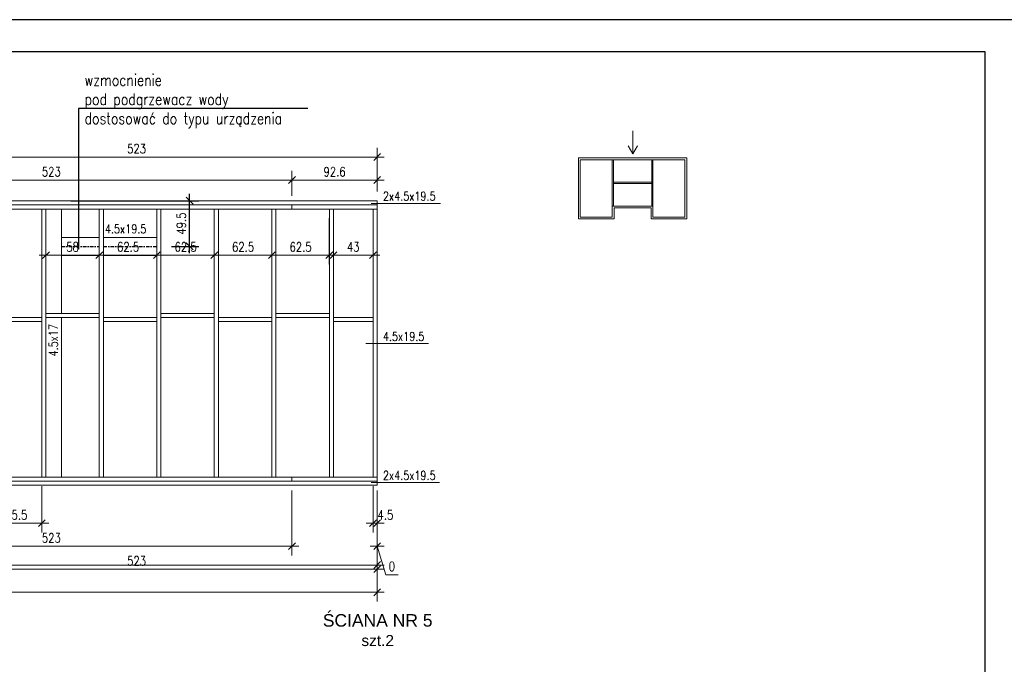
# Model space of a CAD drawing. Header units: inches. Extents: x 58893 to 70341, y -37691 to -31625.
# Tile 30 of 34: x 66556 to 67626, y -34398 to -33698. Entities that reach past the tile are written whole.
import ezdxf

# ---------------------------------------------------------------- set-up
doc = ezdxf.new("R2010")
doc.units = ezdxf.units.IN
doc.header["$MEASUREMENT"] = 0
doc.linetypes.add('DASHDOT', pattern=[25.4, 12.7, -6.35, 0, -6.35])
doc.layers.add('_tabelka', color=4, linetype='Continuous')
for name, color, linetype, lineweight in [('Drewno', 2, 'Continuous', 20), ('Obrys', 4, 'Continuous', 20), ('Opisy', 4, 'Continuous', 20), ('WYMIARY', 6, 'Continuous', 15)]:
    doc.layers.add(name, color=color, linetype=linetype, lineweight=lineweight)
doc.styles.add('1. Simplex', font='simplex.shx', dxfattribs={"width": 0.8})
doc.styles.add('Arial', font='arial.ttf')
doc.dimstyles.new('1_50', dxfattribs={"dimscale": 50, "dimtxt": 0.2, "dimasz": 0.15, "dimexe": 0.2, "dimexo": 0.2, "dimgap": 0.08, "dimtad": 1, "dimdec": 1, "dimzin": 9, "dimdsep": 46, "dimtxsty": '1. Simplex', "dimblk": 'OBLIQUE', "dimcen": 0.15, "dimdle": 0.15, "dimclrd": 256, "dimclre": 256, "dimclrt": 4, "dimadec": 1, "dimazin": 0, "dimtfac": 1, "dimtdec": 0, "dimtmove": 1, "dimatfit": 3, "dimfxl": 1, "dimlwd": -1, "dimlwe": -1, "dimarcsym": 0})

# ---------------------------------------------------------------- blocks, each defined once
blk = doc.blocks.new('_Oblique')
at = {"color": 0, "linetype": 'ByBlock', "lineweight": -2}
blk.add_line((-0.5, -0.5), (0.5, 0.5), dxfattribs=at)
blk = doc.blocks.new('*D565')
at = {"layer": 'Defpoints', "color": 0}
for p in [(66328.6, -34199.5), (66851.6, -34199.5), (66851.6, -34270.1)]:
    blk.add_point(p, dxfattribs=at)
at = {"layer": 'WYMIARY'}
for p, q in [((66328.6, -34209.5), (66328.6, -34280.1)), ((66851.6, -34209.5), (66851.6, -34280.1)), ((66321.1, -34270.1), (66859.1, -34270.1))]:
    blk.add_line(p, q, dxfattribs=at)
at = {"layer": 'WYMIARY', "xscale": 7.5, "yscale": 7.5, "zscale": 7.5, "rotation": 180}
blk.add_blockref('_Oblique', (66328.6, -34270.1), dxfattribs=at)
at = {"layer": 'WYMIARY', "xscale": 7.5, "yscale": 7.5, "zscale": 7.5}
blk.add_blockref('_Oblique', (66851.6, -34270.1), dxfattribs=at)
at = {"layer": 'WYMIARY', "color": 4, "insert": (66590.1, -34261.1), "char_height": 10, "attachment_point": 5, "style": '1. Simplex'}
blk.add_mtext('523', dxfattribs=at)
blk = doc.blocks.new('*D566')
at = {"layer": 'Defpoints', "color": 0}
for p in [(66944.2, -34203.2), (66944.2, -34204), (66944.2, -34270.1)]:
    blk.add_point(p, dxfattribs=at)
at = {"layer": 'WYMIARY'}
for p, q in [((66944.2, -34213.2), (66944.2, -34280.1)), ((66944.2, -34214), (66944.2, -34280.1)), ((66936.7, -34270.1), (66951.7, -34270.1)), ((66953.5, -34301.1), (66944.2, -34270.1)), ((66966.9, -34301.1), (66953.5, -34301.1))]:
    blk.add_line(p, q, dxfattribs=at)
at = {"layer": 'WYMIARY', "xscale": 7.5, "yscale": 7.5, "zscale": 7.5}
blk.add_blockref('_Oblique', (66944.2, -34270.1), dxfattribs=at)
at = {"layer": 'WYMIARY', "xscale": 7.5, "yscale": 7.5, "zscale": 7.5, "rotation": 180}
blk.add_blockref('_Oblique', (66944.2, -34270.1), dxfattribs=at)
at = {"layer": 'WYMIARY', "color": 4, "insert": (66960.2, -34292.1), "char_height": 10, "attachment_point": 5, "style": '1. Simplex'}
blk.add_mtext('0', dxfattribs=at)
blk = doc.blocks.new('*D568')
at = {"layer": 'Defpoints', "color": 0}
for p in [(66944.2, -34199.5), (65898.2, -34204), (66944.2, -34290.6)]:
    blk.add_point(p, dxfattribs=at)
at = {"layer": 'WYMIARY'}
for p, q in [((66944.2, -34209.5), (66944.2, -34300.6)), ((65898.2, -34214), (65898.2, -34300.6)), ((65890.7, -34290.6), (66951.7, -34290.6))]:
    blk.add_line(p, q, dxfattribs=at)
at = {"layer": 'WYMIARY', "xscale": 7.5, "yscale": 7.5, "zscale": 7.5, "rotation": 180}
blk.add_blockref('_Oblique', (65898.2, -34290.6), dxfattribs=at)
at = {"layer": 'WYMIARY', "xscale": 7.5, "yscale": 7.5, "zscale": 7.5}
blk.add_blockref('_Oblique', (66944.2, -34290.6), dxfattribs=at)
at = {"layer": 'WYMIARY', "color": 4, "insert": (66421.2, -34281.6), "char_height": 10, "attachment_point": 5, "style": '1. Simplex'}
blk.add_mtext('1046', dxfattribs=at)
blk = doc.blocks.new('*D569')
at = {"layer": 'Defpoints', "color": 0}
for p in [(66421.2, -34204), (66944.2, -34204), (66944.2, -34295.1)]:
    blk.add_point(p, dxfattribs=at)
at = {"layer": 'WYMIARY'}
for p, q in [((66421.2, -34214), (66421.2, -34305.1)), ((66944.2, -34214), (66944.2, -34305.1)), ((66413.7, -34295.1), (66951.7, -34295.1))]:
    blk.add_line(p, q, dxfattribs=at)
at = {"layer": 'WYMIARY', "xscale": 7.5, "yscale": 7.5, "zscale": 7.5, "rotation": 180}
blk.add_blockref('_Oblique', (66421.2, -34295.1), dxfattribs=at)
at = {"layer": 'WYMIARY', "xscale": 7.5, "yscale": 7.5, "zscale": 7.5}
blk.add_blockref('_Oblique', (66944.2, -34295.1), dxfattribs=at)
at = {"layer": 'WYMIARY', "color": 4, "insert": (66682.7, -34286.1), "char_height": 10, "attachment_point": 5, "style": '1. Simplex'}
blk.add_mtext('523', dxfattribs=at)
blk = doc.blocks.new('*D575')
at = {"layer": 'Defpoints', "color": 0}
for p in [(66524.2, -33904), (66579.7, -34195), (66579.7, -34245.1)]:
    blk.add_point(p, dxfattribs=at)
at = {"layer": 'WYMIARY'}
for p, q in [((66524.2, -33914), (66524.2, -34255.1)), ((66579.7, -34205), (66579.7, -34255.1)), ((66516.7, -34245.1), (66587.2, -34245.1))]:
    blk.add_line(p, q, dxfattribs=at)
at = {"layer": 'WYMIARY', "xscale": 7.5, "yscale": 7.5, "zscale": 7.5, "rotation": 180}
blk.add_blockref('_Oblique', (66524.2, -34245.1), dxfattribs=at)
at = {"layer": 'WYMIARY', "xscale": 7.5, "yscale": 7.5, "zscale": 7.5}
blk.add_blockref('_Oblique', (66579.7, -34245.1), dxfattribs=at)
at = {"layer": 'WYMIARY', "color": 4, "insert": (66552, -34236.1), "char_height": 10, "attachment_point": 5, "style": '1. Simplex'}
blk.add_mtext('55.5', dxfattribs=at)
blk = doc.blocks.new('*D576')
at = {"layer": 'Defpoints', "color": 0}
for p in [(66642.2, -33904), (66642.2, -33954.1), (66584.2, -34195)]:
    blk.add_point(p, dxfattribs=at)
at = {"layer": 'WYMIARY'}
for p, q in [((66642.2, -33914), (66642.2, -33964.1)), ((66584.2, -34185), (66584.2, -33944.1)), ((66576.7, -33954.1), (66649.7, -33954.1))]:
    blk.add_line(p, q, dxfattribs=at)
at = {"layer": 'WYMIARY', "xscale": 7.5, "yscale": 7.5, "zscale": 7.5, "rotation": 180}
blk.add_blockref('_Oblique', (66584.2, -33954.1), dxfattribs=at)
at = {"layer": 'WYMIARY', "xscale": 7.5, "yscale": 7.5, "zscale": 7.5}
blk.add_blockref('_Oblique', (66642.2, -33954.1), dxfattribs=at)
at = {"layer": 'WYMIARY', "color": 4, "insert": (66613.2, -33945.1), "char_height": 10, "attachment_point": 5, "style": '1. Simplex'}
blk.add_mtext('58', dxfattribs=at)
blk = doc.blocks.new('*D577')
at = {"layer": 'Defpoints', "color": 0}
for p in [(66642.2, -33904), (66704.7, -33904), (66704.7, -33954.1)]:
    blk.add_point(p, dxfattribs=at)
at = {"layer": 'WYMIARY'}
for p, q in [((66642.2, -33914), (66642.2, -33964.1)), ((66704.7, -33914), (66704.7, -33964.1)), ((66634.7, -33954.1), (66712.2, -33954.1))]:
    blk.add_line(p, q, dxfattribs=at)
at = {"layer": 'WYMIARY', "xscale": 7.5, "yscale": 7.5, "zscale": 7.5, "rotation": 180}
blk.add_blockref('_Oblique', (66642.2, -33954.1), dxfattribs=at)
at = {"layer": 'WYMIARY', "xscale": 7.5, "yscale": 7.5, "zscale": 7.5}
blk.add_blockref('_Oblique', (66704.7, -33954.1), dxfattribs=at)
at = {"layer": 'WYMIARY', "color": 4, "insert": (66673.5, -33945.1), "char_height": 10, "attachment_point": 5, "style": '1. Simplex'}
blk.add_mtext('62.5', dxfattribs=at)
blk = doc.blocks.new('*D578')
at = {"layer": 'Defpoints', "color": 0}
for p in [(66704.7, -33904), (66767.2, -33904), (66767.2, -33954.1)]:
    blk.add_point(p, dxfattribs=at)
at = {"layer": 'WYMIARY'}
for p, q in [((66704.7, -33914), (66704.7, -33964.1)), ((66767.2, -33914), (66767.2, -33964.1)), ((66697.2, -33954.1), (66774.7, -33954.1))]:
    blk.add_line(p, q, dxfattribs=at)
at = {"layer": 'WYMIARY', "xscale": 7.5, "yscale": 7.5, "zscale": 7.5, "rotation": 180}
blk.add_blockref('_Oblique', (66704.7, -33954.1), dxfattribs=at)
at = {"layer": 'WYMIARY', "xscale": 7.5, "yscale": 7.5, "zscale": 7.5}
blk.add_blockref('_Oblique', (66767.2, -33954.1), dxfattribs=at)
at = {"layer": 'WYMIARY', "color": 4, "insert": (66736, -33945.1), "char_height": 10, "attachment_point": 5, "style": '1. Simplex'}
blk.add_mtext('62.5', dxfattribs=at)
blk = doc.blocks.new('*D579')
at = {"layer": 'Defpoints', "color": 0}
for p in [(66767.2, -33904), (66829.7, -33904), (66829.7, -33954.1)]:
    blk.add_point(p, dxfattribs=at)
at = {"layer": 'WYMIARY'}
for p, q in [((66767.2, -33914), (66767.2, -33964.1)), ((66829.7, -33914), (66829.7, -33964.1)), ((66759.7, -33954.1), (66837.2, -33954.1))]:
    blk.add_line(p, q, dxfattribs=at)
at = {"layer": 'WYMIARY', "xscale": 7.5, "yscale": 7.5, "zscale": 7.5, "rotation": 180}
blk.add_blockref('_Oblique', (66767.2, -33954.1), dxfattribs=at)
at = {"layer": 'WYMIARY', "xscale": 7.5, "yscale": 7.5, "zscale": 7.5}
blk.add_blockref('_Oblique', (66829.7, -33954.1), dxfattribs=at)
at = {"layer": 'WYMIARY', "color": 4, "insert": (66798.5, -33945.1), "char_height": 10, "attachment_point": 5, "style": '1. Simplex'}
blk.add_mtext('62.5', dxfattribs=at)
blk = doc.blocks.new('*D580')
at = {"layer": 'Defpoints', "color": 0}
for p in [(66829.7, -33904), (66892.2, -33904), (66892.2, -33954.1)]:
    blk.add_point(p, dxfattribs=at)
at = {"layer": 'WYMIARY'}
for p, q in [((66829.7, -33914), (66829.7, -33964.1)), ((66892.2, -33914), (66892.2, -33964.1)), ((66822.2, -33954.1), (66899.7, -33954.1))]:
    blk.add_line(p, q, dxfattribs=at)
at = {"layer": 'WYMIARY', "xscale": 7.5, "yscale": 7.5, "zscale": 7.5, "rotation": 180}
blk.add_blockref('_Oblique', (66829.7, -33954.1), dxfattribs=at)
at = {"layer": 'WYMIARY', "xscale": 7.5, "yscale": 7.5, "zscale": 7.5}
blk.add_blockref('_Oblique', (66892.2, -33954.1), dxfattribs=at)
at = {"layer": 'WYMIARY', "color": 4, "insert": (66861, -33945.1), "char_height": 10, "attachment_point": 5, "style": '1. Simplex'}
blk.add_mtext('62.5', dxfattribs=at)
blk = doc.blocks.new('*D581')
at = {"layer": 'Defpoints', "color": 0}
for p in [(66939.7, -33904), (66939.7, -33954.1), (66896.7, -34195)]:
    blk.add_point(p, dxfattribs=at)
at = {"layer": 'WYMIARY'}
for p, q in [((66939.7, -33914), (66939.7, -33964.1)), ((66896.7, -34185), (66896.7, -33944.1)), ((66889.2, -33954.1), (66947.2, -33954.1))]:
    blk.add_line(p, q, dxfattribs=at)
at = {"layer": 'WYMIARY', "xscale": 7.5, "yscale": 7.5, "zscale": 7.5, "rotation": 180}
blk.add_blockref('_Oblique', (66896.7, -33954.1), dxfattribs=at)
at = {"layer": 'WYMIARY', "xscale": 7.5, "yscale": 7.5, "zscale": 7.5}
blk.add_blockref('_Oblique', (66939.7, -33954.1), dxfattribs=at)
at = {"layer": 'WYMIARY', "color": 4, "insert": (66918.2, -33945.1), "char_height": 10, "attachment_point": 5, "style": '1. Simplex'}
blk.add_mtext('43', dxfattribs=at)
blk = doc.blocks.new('*D588')
at = {"layer": 'Defpoints', "color": 0}
for p in [(65805.6, -34204), (66944.2, -34204), (66944.2, -34320.1)]:
    blk.add_point(p, dxfattribs=at)
at = {"layer": 'WYMIARY'}
for p, q in [((65805.6, -34214), (65805.6, -34330.1)), ((66944.2, -34214), (66944.2, -34330.1)), ((65798.1, -34320.1), (66951.7, -34320.1))]:
    blk.add_line(p, q, dxfattribs=at)
at = {"layer": 'WYMIARY', "xscale": 7.5, "yscale": 7.5, "zscale": 7.5, "rotation": 180}
blk.add_blockref('_Oblique', (65805.6, -34320.1), dxfattribs=at)
at = {"layer": 'WYMIARY', "xscale": 7.5, "yscale": 7.5, "zscale": 7.5}
blk.add_blockref('_Oblique', (66944.2, -34320.1), dxfattribs=at)
at = {"layer": 'WYMIARY', "color": 4, "insert": (66374.9, -34311.1), "char_height": 10, "attachment_point": 5, "style": '1. Simplex'}
blk.add_mtext('1138.6', dxfattribs=at)
blk = doc.blocks.new('*D590')
at = {"layer": 'Defpoints', "color": 0}
for p in [(66851.6, -33872.5), (66328.6, -33899.5), (66851.6, -33899.5)]:
    blk.add_point(p, dxfattribs=at)
at = {"layer": 'WYMIARY'}
for p, q in [((66328.6, -33889.5), (66328.6, -33862.5)), ((66851.6, -33889.5), (66851.6, -33862.5)), ((66321.1, -33872.5), (66859.1, -33872.5))]:
    blk.add_line(p, q, dxfattribs=at)
at = {"layer": 'WYMIARY', "xscale": 7.5, "yscale": 7.5, "zscale": 7.5, "rotation": 180}
blk.add_blockref('_Oblique', (66328.6, -33872.5), dxfattribs=at)
at = {"layer": 'WYMIARY', "xscale": 7.5, "yscale": 7.5, "zscale": 7.5}
blk.add_blockref('_Oblique', (66851.6, -33872.5), dxfattribs=at)
at = {"layer": 'WYMIARY', "color": 4, "insert": (66590.1, -33863.5), "char_height": 10, "attachment_point": 5, "style": '1. Simplex'}
blk.add_mtext('523', dxfattribs=at)
blk = doc.blocks.new('*D591')
at = {"layer": 'Defpoints', "color": 0}
for p in [(66944.2, -33872.5), (66851.6, -33899.5), (66944.2, -33895)]:
    blk.add_point(p, dxfattribs=at)
at = {"layer": 'WYMIARY'}
for p, q in [((66851.6, -33889.5), (66851.6, -33862.5)), ((66944.2, -33885), (66944.2, -33862.5)), ((66844.1, -33872.5), (66951.7, -33872.5))]:
    blk.add_line(p, q, dxfattribs=at)
at = {"layer": 'WYMIARY', "xscale": 7.5, "yscale": 7.5, "zscale": 7.5, "rotation": 180}
blk.add_blockref('_Oblique', (66851.6, -33872.5), dxfattribs=at)
at = {"layer": 'WYMIARY', "xscale": 7.5, "yscale": 7.5, "zscale": 7.5}
blk.add_blockref('_Oblique', (66944.2, -33872.5), dxfattribs=at)
at = {"layer": 'WYMIARY', "color": 4, "insert": (66897.9, -33863.5), "char_height": 10, "attachment_point": 5, "style": '1. Simplex'}
blk.add_mtext('92.6', dxfattribs=at)
blk = doc.blocks.new('*D592')
at = {"layer": 'Defpoints', "color": 0}
for p in [(66421.2, -33847.5), (66421.2, -33895), (66944.2, -33895)]:
    blk.add_point(p, dxfattribs=at)
at = {"layer": 'WYMIARY'}
for p, q in [((66951.7, -33847.5), (66413.7, -33847.5)), ((66421.2, -33885), (66421.2, -33837.5)), ((66944.2, -33885), (66944.2, -33837.5))]:
    blk.add_line(p, q, dxfattribs=at)
at = {"layer": 'WYMIARY', "xscale": 7.5, "yscale": 7.5, "zscale": 7.5, "rotation": 180}
blk.add_blockref('_Oblique', (66421.2, -33847.5), dxfattribs=at)
at = {"layer": 'WYMIARY', "xscale": 7.5, "yscale": 7.5, "zscale": 7.5}
blk.add_blockref('_Oblique', (66944.2, -33847.5), dxfattribs=at)
at = {"layer": 'WYMIARY', "color": 4, "insert": (66682.7, -33838.5), "char_height": 10, "attachment_point": 5, "style": '1. Simplex'}
blk.add_mtext('523', dxfattribs=at)
blk = doc.blocks.new('*D595')
at = {"layer": 'Defpoints', "color": 0}
for p in [(66939.7, -34195), (66944.2, -34204), (66944.2, -34245.1)]:
    blk.add_point(p, dxfattribs=at)
at = {"layer": 'WYMIARY'}
for p, q in [((66939.7, -34205), (66939.7, -34255.1)), ((66944.2, -34214), (66944.2, -34255.1)), ((66932.2, -34245.1), (66951.7, -34245.1))]:
    blk.add_line(p, q, dxfattribs=at)
at = {"layer": 'WYMIARY', "xscale": 7.5, "yscale": 7.5, "zscale": 7.5}
blk.add_blockref('_Oblique', (66939.7, -34245.1), dxfattribs=at)
at = {"layer": 'WYMIARY', "xscale": 7.5, "yscale": 7.5, "zscale": 7.5, "rotation": 180}
blk.add_blockref('_Oblique', (66944.2, -34245.1), dxfattribs=at)
at = {"layer": 'WYMIARY', "color": 4, "insert": (66953.2, -34236.1), "char_height": 10, "attachment_point": 5, "style": '1. Simplex'}
blk.add_mtext('4.5', dxfattribs=at)
blk = doc.blocks.new('*D604')
for p, q in [((66740.3, -33952), (66740.3, -33887.5)), ((66611.2, -33895), (66750.3, -33895)), ((66720.7, -33944.5), (66750.3, -33944.5))]:
    blk.add_line(p, q)
at = {"layer": 'Defpoints', "color": 0}
for p in [(66601.2, -33895), (66740.3, -33895), (66710.7, -33944.5)]:
    blk.add_point(p, dxfattribs=at)
at = {"xscale": 7.5, "yscale": 7.5, "zscale": 7.5}
for p, rotation in [((66740.3, -33895), 90), ((66740.3, -33944.5), 270)]:
    blk.add_blockref('_Oblique', p, dxfattribs=dict(at, rotation=rotation))
at = {"color": 4, "insert": (66731.3, -33919.8), "char_height": 10, "attachment_point": 5, "rotation": 90, "style": '1. Simplex'}
blk.add_mtext('49.5', dxfattribs=at)

msp = doc.modelspace()

# ---------------------------------------------------------------- linework, layer by layer
at = {"linetype": 'DASHDOT', "ltscale": 0.3}
for p, q in [((66601.215, -33944.529), (66642.215, -33944.529)), ((66646.715, -33944.529), (66704.715, -33944.529))]:
    msp.add_line(p, q, dxfattribs=at)
msp.add_lwpolyline([(66868.767, -33794.933), (66619.533, -33794.933), (66619.533, -33947.753)])
at = {"layer": '_tabelka', "linetype": 'Continuous', "ltscale": 10}
for points in [[(65540, -35183.405), (67640, -35183.405), (67640, -33698.405), (65540, -33698.405)], [(65640, -35148.405), (67605, -35148.405), (67605, -33733.405), (65640, -33733.405)]]:
    msp.add_lwpolyline(points, close=True, dxfattribs=at)
at = {"layer": 'Drewno'}
for p, q in [((66601.215, -33934.779), (66642.215, -33934.779)), ((66646.715, -33934.779), (66704.715, -33934.779)), ((66601.215, -33954.279), (66642.215, -33954.279)), ((66646.715, -33954.279), (66704.715, -33954.279))]:
    msp.add_line(p, q, dxfattribs=at)
for points in [[(66328.615, -33899.506), (66328.615, -33904.006), (66851.615, -33904.006), (66851.615, -33899.506)], [(66944.215, -33899.506), (66944.215, -33895.006), (66421.215, -33895.006), (66421.215, -33899.506)], [(66851.615, -33899.506), (66851.615, -33904.006), (66944.215, -33904.006), (66944.215, -33899.506)], [(66579.715, -34195.006), (66584.215, -34195.006), (66584.215, -33904.006), (66579.715, -33904.006)], [(66646.715, -33904.006), (66642.215, -33904.006), (66642.215, -34195.006), (66646.715, -34195.006)], [(66709.215, -33904.006), (66704.715, -33904.006), (66704.715, -34195.006), (66709.215, -34195.006)], [(66771.715, -33904.006), (66767.215, -33904.006), (66767.215, -34195.006), (66771.715, -34195.006)], [(66834.215, -33904.006), (66829.715, -33904.006), (66829.715, -34195.006), (66834.215, -34195.006)], [(66896.715, -33904.006), (66892.215, -33904.006), (66892.215, -34195.006), (66896.715, -34195.006)], [(66944.215, -33904.006), (66939.715, -33904.006), (66939.715, -34195.006), (66944.215, -34195.006)], [(66584.215, -34017.256), (66584.215, -34021.756), (66642.215, -34021.756), (66642.215, -34017.256)], [(66709.215, -34017.256), (66709.215, -34021.756), (66767.215, -34021.756), (66767.215, -34017.256)], [(66834.215, -34017.256), (66834.215, -34021.756), (66892.215, -34021.756), (66892.215, -34017.256)], [(66528.715, -34021.756), (66528.715, -34026.256), (66579.715, -34026.256), (66579.715, -34021.756)], [(66646.715, -34021.756), (66646.715, -34026.256), (66704.715, -34026.256), (66704.715, -34021.756)], [(66771.715, -34021.756), (66771.715, -34026.256), (66829.715, -34026.256), (66829.715, -34021.756)], [(66896.715, -34021.756), (66896.715, -34026.256), (66939.715, -34026.256), (66939.715, -34021.756)], [(66851.615, -34199.506), (66851.615, -34195.006), (66328.615, -34195.006), (66328.615, -34199.506)], [(66944.215, -34204.006), (66944.215, -34199.506), (66421.215, -34199.506), (66421.215, -34204.006)], [(66944.215, -34199.506), (66944.215, -34195.006), (66851.615, -34195.006), (66851.615, -34199.506)]]:
    msp.add_lwpolyline(points, close=True, dxfattribs=at)
msp.add_lwpolyline([(66601.215, -34017.256), (66601.215, -33904.006), (66584.215, -33904.006), (66584.215, -34195.006), (66601.215, -34195.006), (66601.215, -34021.756)], dxfattribs=at)
at = {"layer": 'Obrys', "linetype": 'Continuous', "lineweight": 5}
for p, q in [((67162.929, -33914.665), (67162.929, -33848.465)), ((67162.929, -33848.465), (67280.689, -33848.465)), ((67164.879, -33912.715), (67164.879, -33850.415)), ((67164.879, -33850.415), (67278.739, -33850.415)), ((67199.679, -33900.715), (67199.679, -33850.415)), ((67200.879, -33900.715), (67200.879, -33850.415)), ((67242.739, -33900.715), (67242.739, -33850.415)), ((67243.939, -33900.715), (67243.939, -33850.415)), ((67278.739, -33912.715), (67278.739, -33850.415)), ((67280.689, -33914.665), (67280.689, -33848.465)), ((67200.879, -33874.955), (67242.739, -33874.955)), ((67200.879, -33876.155), (67242.739, -33876.155)), ((67199.679, -33912.715), (67199.679, -33900.715)), ((67199.679, -33900.715), (67243.939, -33900.715)), ((67243.939, -33912.715), (67243.939, -33900.715)), ((67201.629, -33902.665), (67241.989, -33902.665)), ((67201.629, -33914.665), (67201.629, -33902.665)), ((67241.989, -33914.665), (67241.989, -33902.665)), ((67162.929, -33914.665), (67201.629, -33914.665)), ((67164.879, -33912.715), (67199.679, -33912.715)), ((67280.689, -33914.665), (67241.989, -33914.665)), ((67278.739, -33912.715), (67243.939, -33912.715))]:
    msp.add_line(p, q, dxfattribs=at)
at = {"layer": 'WYMIARY'}
for p, q in [((67012.926, -33897.809), (66937.829, -33897.809)), ((66999.926, -34050.178), (66932.053, -34050.178)), ((67011.926, -34201.044), (66937.829, -34201.044))]:
    msp.add_line(p, q, dxfattribs=at)
at = {"layer": 'WYMIARY', "color": 1}
msp.add_lwpolyline([(67217.053, -33835.242), (67222.053, -33843.903), (67227.053, -33835.242), (67222.053, -33843.903), (67222.053, -33818.903)], dxfattribs=at)

# ---------------------------------------------------------------- texts
at = {"layer": 'Opisy', "color": 7, "insert": (66626.184, -33816.01), "char_height": 12.5, "width": 476.5484, "attachment_point": 7, "style": '1. Simplex'}
msp.add_mtext('\\pxt4.6666;{\\C0;wzmocnienie \\P\\pxt4.6666;pod podgrzewacz wody\\P\\pxt4.6666;dostosować do typu urządzenia\\P\\pxt4.6666;}', dxfattribs=at)
at = {"layer": 'Opisy', "char_height": 9.6, "width": 208.09715, "attachment_point": 4, "style": '1. Simplex'}
for s, insert in [('\\A1;2x4.5x19.5 ', (66950.426, -33890.009)), ('\\A1;4.5x19.5 ', (66648.305, -33925.568)), ('\\A1;4.5x19.5 ', (66950.426, -34042.378)), ('\\A1;2x4.5x19.5 ', (66950.426, -34193.244))]:
    msp.add_mtext(s, dxfattribs=dict(at, insert=insert))
at = {"layer": 'Opisy', "insert": (66592.263, -34064.151), "char_height": 9.6, "width": 208.09715, "attachment_point": 4, "rotation": 90, "style": '1. Simplex'}
msp.add_mtext('\\A1;4.5x17 ', dxfattribs=at)
at = {"layer": 'Opisy', "color": 7, "lineweight": 0, "insert": (66944.745, -34361.308), "char_height": 13.6, "width": 172.96324, "attachment_point": 5, "style": 'Arial'}
msp.add_mtext('ŚCIANA NR 5\\P\\C4;\\H0.8823529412x;szt.2', dxfattribs=at)

# ---------------------------------------------------------------- dimensions: what is measured, and where the dimension line sits
dim = msp.add_linear_dim(base=(66740.311, -33895.006), p1=(66710.67, -33944.529), p2=(66601.215, -33895.006), angle=90, dimstyle='1_50', override={"dimfxl": 5, "dimfxlon": 1})
dim.commit()
dim.dimension.update_dxf_attribs({"geometry": '*D604', "text_midpoint": (66731.311, -33919.767)})
at = {"layer": 'WYMIARY'}
for base, p1, p2, picture, middle in [((66421.215, -33847.506), (66944.215, -33895.006), (66421.215, -33895.006), '*D592', (66682.715, -33838.506)), ((66851.615, -33872.506), (66328.615, -33899.506), (66851.615, -33899.506), '*D590', (66590.115, -33863.506)), ((66944.215, -33872.506), (66851.615, -33899.506), (66944.215, -33895.006), '*D591', (66897.915, -33863.506)), ((66579.715, -34245.124), (66524.215, -33904.006), (66579.715, -34195.006), '*D575', (66551.965, -34236.124)), ((66642.215, -33954.124), (66584.215, -34195.006), (66642.215, -33904.006), '*D576', (66613.215, -33945.124)), ((66704.715, -33954.124), (66642.215, -33904.006), (66704.715, -33904.006), '*D577', (66673.465, -33945.124)), ((66767.215, -33954.124), (66704.715, -33904.006), (66767.215, -33904.006), '*D578', (66735.965, -33945.124)), ((66829.715, -33954.124), (66767.215, -33904.006), (66829.715, -33904.006), '*D579', (66798.465, -33945.124)), ((66892.215, -33954.124), (66829.715, -33904.006), (66892.215, -33904.006), '*D580', (66860.965, -33945.124)), ((66939.715, -33954.124), (66896.715, -34195.006), (66939.715, -33904.006), '*D581', (66918.215, -33945.124)), ((66944.215, -34290.624), (65898.215, -34204.006), (66944.215, -34199.506), '*D568', (66421.215, -34281.624)), ((66944.215, -34320.124), (65805.615, -34204.006), (66944.215, -34204.006), '*D588', (66374.915, -34311.124)), ((66944.215, -34295.124), (66421.215, -34204.006), (66944.215, -34204.006), '*D569', (66682.715, -34286.124)), ((66944.215149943, -34270.124209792), (66944.215149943, -34203.208901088), (66944.215149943, -34204.00565061), '*D566', (66957.515156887, -34292.124209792))]:
    dim = msp.add_linear_dim(base=base, p1=p1, p2=p2, dimstyle='1_50', dxfattribs=at)
    dim.commit()
    dim.dimension.update_dxf_attribs({"geometry": picture, "text_midpoint": middle})
dim = msp.add_linear_dim(base=(66851.615, -34270.124), p1=(66328.615, -34199.506), p2=(66851.615, -34199.506), angle=180, dimstyle='1_50', dxfattribs=at)
dim.commit()
dim.dimension.update_dxf_attribs({"geometry": '*D565', "text_midpoint": (66590.115, -34261.124)})
dim = msp.add_linear_dim(base=(66944.215, -34245.124), p1=(66939.715, -34195.006), p2=(66944.215, -34204.006), angle=180, dimstyle='1_50', dxfattribs=at)
dim.commit()
dim.dimension.update_dxf_attribs({"geometry": '*D595', "text_midpoint": (66953.215, -34245.124), "dimtype": 160})

doc.saveas('drawing.dxf')
